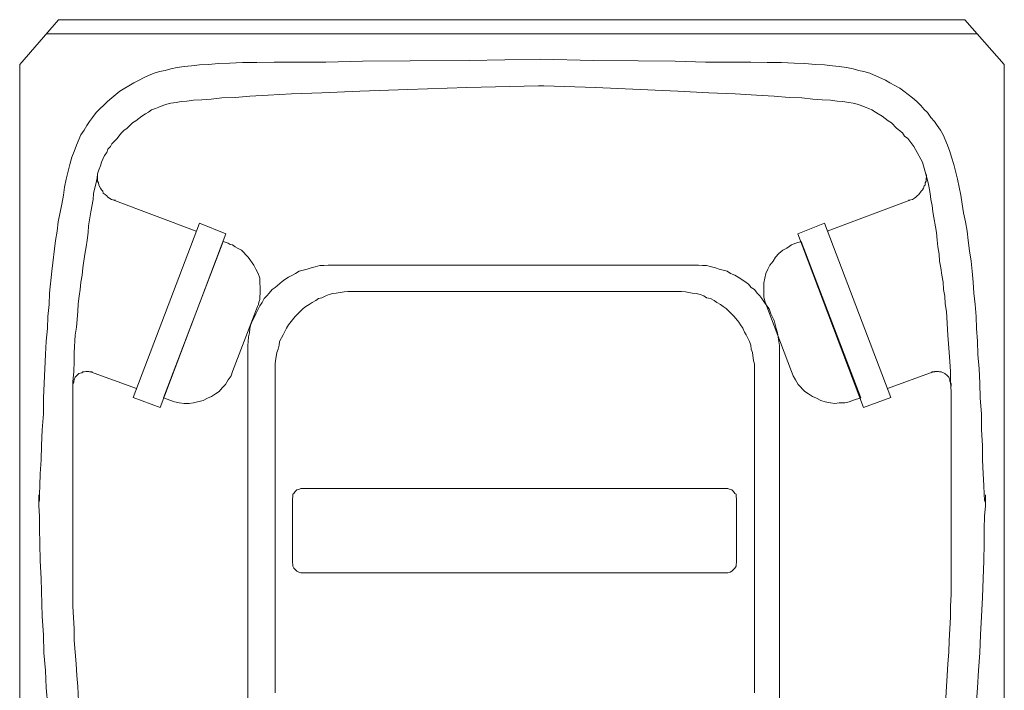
# Model space of a CAD drawing. Header units: inches. Extents: x 1156 to 71303, y -52654 to 51.
# Tile 123 of 151: x 63886 to 63936, y -43311 to -43276. Entities that reach past the tile are written whole.
import ezdxf

# ---------------------------------------------------------------- set-up
doc = ezdxf.new("R2010")
doc.units = ezdxf.units.IN
doc.header["$MEASUREMENT"] = 0
doc.layers.get('0').update_dxf_attribs({"lineweight": 0})
doc.layers.add('p--kosz śmietnik', color=252, linetype='Continuous', lineweight=0)

# ---------------------------------------------------------------- blocks, each defined once
blk = doc.blocks.new('kosz120L-rzut')
at = {"linetype": 'Continuous'}
for points in [[(-23.616, 2.275), (-23.616, 37.426)], [(26.482, 2.275), (26.482, 37.426)], [(-12.172, 16.836), (-12.172, 35.196)], [(14.879, 35.196), (14.879, 16.836)], [(-22.251, 34.013), (-22.182, 34.923)], [(23.525, 33.945), (23.479, 35.06)], [(25.14, 34.013), (25.049, 34.923)], [(-20.681, 33.945), (-20.635, 34.514)], [(-10.898, 17.723), (-10.898, 34.263)], [(13.491, 34.263), (13.491, 17.723)], [(-22.296, 33.126), (-22.251, 34.013)], [(-20.704, 33.376), (-20.681, 33.945)], [(23.57, 33.376), (23.525, 33.945)], [(25.163, 33.126), (25.14, 34.013)], [(-22.364, 32.238), (-22.296, 33.126)], [(-20.749, 32.785), (-20.704, 33.376)], [(23.616, 32.785), (23.57, 33.376)], [(25.254, 32.238), (25.163, 33.126)], [(-20.795, 32.193), (-20.749, 32.785)], [(23.661, 32.193), (23.616, 32.785)], [(-22.41, 31.306), (-22.364, 32.238)], [(-20.817, 31.601), (-20.795, 32.193)], [(23.707, 31.601), (23.661, 32.193)], [(25.277, 31.306), (25.254, 32.238)], [(-20.886, 30.418), (-20.817, 31.601)], [(23.707, 31.01), (23.707, 31.601)], [(-22.455, 30.373), (-22.41, 31.306)], [(25.345, 30.373), (25.277, 31.306)], [(23.775, 29.85), (23.707, 31.01)], [(-22.501, 29.417), (-22.455, 30.373)], [(-20.886, 29.85), (-20.886, 30.418)], [(25.39, 28.439), (25.345, 30.373)], [(-20.908, 29.258), (-20.886, 29.85)], [(23.775, 18.428), (23.775, 29.85)], [(-22.546, 28.439), (-22.501, 29.417)], [(-20.908, 18.952), (-20.908, 29.258)], [(-22.569, 27.552), (-22.546, 28.439)], [(-9.897, 27.916), (-9.76, 28.075)], [(-9.76, 28.075), (-9.669, 28.121)], [(-9.669, 28.121), (-9.556, 28.166)], [(-9.556, 28.166), (-9.442, 28.166)], [(-9.442, 28.166), (12.172, 28.166)], [(12.172, 28.166), (12.286, 28.121)], [(12.286, 28.121), (12.377, 28.075)], [(12.377, 28.075), (12.536, 27.916)], [(25.436, 27.552), (25.39, 28.439)], [(-9.988, 27.643), (-9.965, 27.711)], [(-9.988, 24.389), (-9.988, 27.643)], [(-9.965, 27.825), (-9.897, 27.916)], [(-9.965, 27.711), (-9.965, 27.825)], [(12.536, 27.916), (12.581, 27.825)], [(12.581, 27.825), (12.581, 27.711)], [(12.581, 27.711), (12.604, 27.643)], [(12.604, 27.643), (12.604, 24.389)], [(-22.592, 26.664), (-22.569, 27.552)], [(25.459, 26.664), (25.436, 27.552)], [(-22.592, 25.914), (-22.592, 26.664)], [(25.481, 25.914), (25.459, 26.664)], [(-22.615, 25.277), (-22.592, 25.914)], [(25.481, 25.277), (25.481, 25.914)], [(-22.66, 24.753), (-22.615, 25.277)], [(25.504, 24.753), (25.481, 25.277)], [(-22.66, 24.185), (-22.66, 24.753)], [(-22.615, 24.458), (-22.66, 24.594)], [(-22.66, 24.594), (-22.66, 24.185)], [(25.481, 24.458), (25.504, 24.594)], [(25.504, 24.185), (25.504, 24.753)], [(25.504, 24.594), (25.504, 24.185)], [(-22.592, 24.162), (-22.615, 24.458)], [(-22.569, 23.707), (-22.592, 24.162)], [(-9.965, 24.276), (-9.988, 24.389)], [(-9.965, 24.162), (-9.965, 24.276)], [(-9.897, 24.116), (-9.965, 24.162)], [(-9.829, 24.025), (-9.897, 24.116)], [(12.536, 24.116), (12.468, 24.025)], [(12.581, 24.162), (12.536, 24.116)], [(12.604, 24.389), (12.581, 24.276)], [(12.581, 24.276), (12.581, 24.162)], [(25.459, 23.707), (25.481, 24.162)], [(25.481, 24.162), (25.481, 24.458)], [(-22.546, 23.115), (-22.569, 23.707)], [(-9.76, 23.934), (-9.829, 24.025)], [(-9.669, 23.912), (-9.76, 23.934)], [(-9.556, 23.866), (-9.669, 23.912)], [(12.172, 23.866), (-9.556, 23.866)], [(12.286, 23.912), (12.172, 23.866)], [(12.377, 23.934), (12.286, 23.912)], [(12.468, 24.025), (12.377, 23.934)], [(25.436, 23.115), (25.459, 23.707)], [(-22.501, 22.41), (-22.546, 23.115)], [(25.39, 22.41), (25.436, 23.115)], [(-22.501, 21.682), (-22.501, 22.41)], [(25.368, 21.682), (25.39, 22.41)], [(-22.455, 20.886), (-22.501, 21.682)], [(25.345, 20.886), (25.368, 21.682)], [(-22.455, 20.067), (-22.455, 20.886)], [(25.277, 20.067), (25.345, 20.886)], [(-22.387, 19.27), (-22.455, 20.067)], [(25.277, 19.27), (25.277, 20.067)], [(-16.449, 19.748), (-17.837, 19.225)], [(-13.105, 10.898), (-16.449, 19.748)], [(-15.221, 19.498), (-14.993, 19.543)], [(-14.993, 19.543), (-14.766, 19.498)], [(15.994, 10.898), (19.339, 19.748)], [(17.86, 19.543), (17.632, 19.498)], [(18.11, 19.543), (17.86, 19.543)], [(18.36, 19.498), (18.11, 19.543)], [(19.339, 19.748), (20.704, 19.225)], [(-22.364, 18.497), (-22.387, 19.27)], [(-17.837, 19.225), (-14.47, 10.352)], [(-16.313, 19.248), (-15.949, 19.361)], [(-13.287, 11.285), (-16.313, 19.248)], [(-15.949, 19.361), (-15.721, 19.452)], [(-15.949, 19.361), (-15.949, 19.361)], [(-15.721, 19.452), (-15.494, 19.498)], [(-15.494, 19.498), (-15.221, 19.498)], [(-14.766, 19.498), (-14.493, 19.452)], [(-14.493, 19.452), (-14.288, 19.384)], [(-14.288, 19.384), (-14.06, 19.27)], [(-14.06, 19.27), (-13.855, 19.179)], [(-13.855, 19.179), (-13.651, 19.043)], [(-13.651, 19.043), (-13.469, 18.929)], [(16.131, 11.285), (19.157, 19.248)], [(16.517, 19.043), (16.335, 18.929)], [(16.722, 19.179), (16.517, 19.043)], [(16.927, 19.27), (16.722, 19.179)], [(17.154, 19.384), (16.927, 19.27)], [(17.632, 19.498), (17.154, 19.384)], [(20.704, 19.225), (17.336, 10.352)], [(18.611, 19.452), (18.36, 19.498)], [(18.838, 19.361), (18.611, 19.452)], [(19.157, 19.248), (18.838, 19.361)], [(18.838, 19.361), (18.838, 19.361)], [(25.231, 18.497), (25.277, 19.27)], [(-20.886, 18.428), (-20.908, 18.952)], [(-20.908, 18.656), (-20.908, 18.542)], [(-20.908, 18.656), (-20.908, 18.542)], [(-20.908, 18.542), (-20.886, 18.451)], [(-20.908, 18.542), (-20.886, 18.451)], [(-17.678, 18.77), (-19.998, 17.928)], [(-13.469, 18.929), (-13.127, 18.565)], [(-13.127, 18.565), (-12.991, 18.337)], [(16.017, 18.565), (15.88, 18.337)], [(16.176, 18.747), (16.017, 18.565)], [(16.335, 18.929), (16.176, 18.747)], [(20.544, 18.77), (22.888, 17.928)], [(23.73, 18.451), (23.775, 18.542)], [(23.73, 18.451), (23.775, 18.542)], [(23.775, 18.542), (23.775, 18.656)], [(23.775, 18.542), (23.775, 18.656)], [(-22.342, 17.769), (-22.364, 18.497)], [(-20.886, 18.451), (-20.84, 18.406)], [(-20.886, 18.451), (-20.84, 18.406)], [(-20.886, 17.905), (-20.886, 18.428)], [(-20.84, 18.406), (-20.84, 18.337)], [(-20.84, 18.406), (-20.84, 18.337)], [(-20.84, 18.337), (-20.795, 18.201)], [(-20.84, 18.337), (-20.795, 18.201)], [(-20.795, 18.201), (-20.704, 18.11)], [(-20.795, 18.201), (-20.704, 18.11)], [(-20.704, 18.11), (-20.59, 18.019)], [(-20.704, 18.11), (-20.59, 18.019)], [(-12.991, 18.337), (-12.877, 18.133)], [(-12.877, 18.133), (-12.786, 17.905)], [(15.721, 18.133), (15.653, 17.905)], [(15.88, 18.337), (15.721, 18.133)], [(23.479, 18.019), (23.661, 18.201)], [(23.479, 18.019), (23.661, 18.201)], [(23.661, 18.201), (23.707, 18.337)], [(23.661, 18.201), (23.707, 18.337)], [(23.707, 18.337), (23.73, 18.406)], [(23.707, 18.337), (23.73, 18.406)], [(23.73, 18.406), (23.73, 18.451)], [(23.73, 18.406), (23.73, 18.451)], [(23.73, 17.905), (23.775, 18.428)], [(25.163, 17.041), (25.231, 18.497)], [(-22.273, 17.041), (-22.342, 17.769)], [(-20.84, 17.405), (-20.886, 17.905)], [(-20.59, 18.019), (-20.408, 17.928)], [(-20.59, 18.019), (-20.408, 17.928)], [(-20.408, 17.928), (-20.317, 17.928)], [(-20.408, 17.928), (-20.317, 17.928)], [(-20.317, 17.928), (-20.271, 17.905)], [(-20.317, 17.928), (-20.271, 17.905)], [(-20.271, 17.905), (-20.089, 17.905)], [(-20.271, 17.905), (-20.089, 17.905)], [(-20.089, 17.905), (-20.067, 17.928)], [(-20.089, 17.905), (-20.067, 17.928)], [(-20.067, 17.928), (-19.953, 17.928)], [(-20.067, 17.928), (-19.953, 17.928)], [(-19.953, 17.928), (-19.907, 17.973)], [(-19.953, 17.928), (-19.907, 17.973)], [(-12.786, 17.905), (-12.786, 17.905)], [(-12.786, 17.905), (-11.535, 14.606)], [(-10.898, 17.723), (-10.898, 17.518)], [(-10.898, 17.723), (-10.898, 17.518)], [(13.491, 17.518), (13.491, 17.723)], [(13.491, 17.518), (13.491, 17.723)], [(15.653, 17.905), (14.379, 14.606)], [(15.653, 17.905), (15.63, 17.905)], [(22.774, 17.973), (22.797, 17.928)], [(22.774, 17.973), (22.797, 17.928)], [(22.797, 17.928), (22.933, 17.928)], [(22.797, 17.928), (22.933, 17.928)], [(22.933, 17.928), (22.956, 17.905)], [(22.933, 17.928), (22.956, 17.905)], [(22.956, 17.905), (23.115, 17.905)], [(22.956, 17.905), (23.115, 17.905)], [(23.115, 17.905), (23.206, 17.928)], [(23.115, 17.905), (23.206, 17.928)], [(23.206, 17.928), (23.275, 17.928)], [(23.206, 17.928), (23.275, 17.928)], [(23.275, 17.928), (23.32, 17.973)], [(23.275, 17.928), (23.32, 17.973)], [(23.32, 17.973), (23.479, 18.019)], [(23.32, 17.973), (23.479, 18.019)], [(23.707, 17.405), (23.73, 17.905)], [(-22.251, 16.358), (-22.273, 17.041)], [(-20.817, 16.95), (-20.84, 17.405)], [(-10.898, 17.518), (-10.852, 17.359)], [(-10.898, 17.518), (-10.852, 17.359)], [(-10.852, 17.359), (-10.807, 16.95)], [(-10.852, 17.359), (-10.807, 16.95)], [(13.4, 16.95), (13.469, 17.359)], [(13.4, 16.95), (13.469, 17.359)], [(13.469, 17.359), (13.491, 17.518)], [(13.469, 17.359), (13.491, 17.518)], [(23.707, 16.95), (23.707, 17.405)], [(25.14, 16.358), (25.163, 17.041)], [(-20.749, 16.062), (-20.817, 16.95)], [(-12.172, 16.836), (-12.172, 16.586)], [(-12.172, 16.836), (-12.172, 16.586)], [(-12.172, 16.586), (-12.149, 16.381)], [(-12.172, 16.586), (-12.149, 16.381)], [(-10.807, 16.95), (-10.739, 16.768)], [(-10.807, 16.95), (-10.739, 16.768)], [(-10.739, 16.768), (-10.716, 16.563)], [(-10.739, 16.768), (-10.716, 16.563)], [(-10.716, 16.563), (-10.648, 16.381)], [(-10.716, 16.563), (-10.648, 16.381)], [(13.264, 16.381), (13.287, 16.563)], [(13.264, 16.381), (13.287, 16.563)], [(13.287, 16.563), (13.332, 16.768)], [(13.287, 16.563), (13.332, 16.768)], [(13.332, 16.768), (13.4, 16.95)], [(13.332, 16.768), (13.4, 16.95)], [(14.857, 16.381), (14.879, 16.586)], [(14.857, 16.381), (14.879, 16.586)], [(14.879, 16.586), (14.879, 16.836)], [(14.879, 16.586), (14.879, 16.836)], [(23.661, 16.062), (23.707, 16.95)], [(-22.205, 15.721), (-22.251, 16.358)], [(-20.681, 14.857), (-20.749, 16.062)], [(-12.149, 16.381), (-12.104, 16.153)], [(-12.149, 16.381), (-12.104, 16.153)], [(-12.104, 16.153), (-12.081, 15.949)], [(-12.104, 16.153), (-12.081, 15.949)], [(-10.648, 16.381), (-10.488, 16.04)], [(-10.648, 16.381), (-10.488, 16.04)], [(-10.488, 16.04), (-10.397, 15.903)], [(-10.488, 16.04), (-10.397, 15.903)], [(13.014, 15.903), (13.082, 16.04)], [(13.014, 15.903), (13.082, 16.04)], [(13.082, 16.04), (13.264, 16.381)], [(13.082, 16.04), (13.264, 16.381)], [(14.788, 15.949), (14.834, 16.153)], [(14.788, 15.949), (14.834, 16.153)], [(14.834, 16.153), (14.857, 16.381)], [(14.834, 16.153), (14.857, 16.381)], [(23.593, 15.653), (23.661, 16.062)], [(25.072, 15.721), (25.14, 16.358)], [(-22.182, 15.107), (-22.205, 15.721)], [(-12.081, 15.949), (-12.013, 15.721)], [(-12.081, 15.949), (-12.013, 15.721)], [(-12.013, 15.721), (-11.899, 15.312)], [(-12.013, 15.721), (-11.899, 15.312)], [(-10.397, 15.903), (-10.306, 15.698)], [(-10.397, 15.903), (-10.306, 15.698)], [(-10.306, 15.698), (-10.193, 15.539)], [(-10.306, 15.698), (-10.193, 15.539)], [(-10.193, 15.539), (-10.102, 15.403)], [(-10.193, 15.539), (-10.102, 15.403)], [(12.468, 15.107), (12.809, 15.539)], [(12.468, 15.107), (12.809, 15.539)], [(12.809, 15.539), (12.9, 15.698)], [(12.809, 15.539), (12.9, 15.698)], [(12.9, 15.698), (13.014, 15.903)], [(12.9, 15.698), (13.014, 15.903)], [(14.72, 15.516), (14.766, 15.721)], [(14.72, 15.516), (14.766, 15.721)], [(14.766, 15.721), (14.788, 15.949)], [(14.766, 15.721), (14.788, 15.949)], [(23.525, 14.857), (23.593, 15.653)], [(25.049, 15.107), (25.072, 15.721)], [(-22.137, 14.493), (-22.182, 15.107)], [(-11.899, 15.312), (-11.74, 14.97)], [(-11.899, 15.312), (-11.74, 14.97)], [(-10.102, 15.403), (-9.874, 15.107)], [(-10.102, 15.403), (-9.874, 15.107)], [(-9.874, 15.107), (-9.465, 14.697)], [(-9.874, 15.107), (-9.465, 14.697)], [(12.058, 14.697), (12.468, 15.107)], [(12.058, 14.697), (12.468, 15.107)], [(14.47, 14.97), (14.538, 15.13)], [(14.47, 14.97), (14.538, 15.13)], [(14.538, 15.13), (14.629, 15.312)], [(14.538, 15.13), (14.629, 15.312)], [(14.629, 15.312), (14.72, 15.516)], [(14.629, 15.312), (14.72, 15.516)], [(24.981, 14.493), (25.049, 15.107)], [(-20.613, 14.47), (-20.681, 14.857)], [(-11.74, 14.97), (-11.649, 14.72)], [(-11.74, 14.97), (-11.649, 14.72)], [(-11.649, 14.72), (-11.535, 14.561)], [(-11.649, 14.72), (-11.535, 14.561)], [(-11.535, 14.606), (-11.535, 14.606)], [(-11.535, 14.606), (-11.444, 14.379)], [(-11.535, 14.561), (-11.421, 14.402)], [(-11.535, 14.561), (-11.421, 14.402)], [(-9.465, 14.697), (-9.305, 14.606)], [(-9.465, 14.697), (-9.305, 14.606)], [(-9.305, 14.606), (-9.169, 14.493)], [(-9.305, 14.606), (-9.169, 14.493)], [(11.762, 14.493), (11.922, 14.606)], [(11.762, 14.493), (11.922, 14.606)], [(11.922, 14.606), (12.058, 14.697)], [(11.922, 14.606), (12.058, 14.697)], [(14.151, 14.402), (14.265, 14.561)], [(14.151, 14.402), (14.265, 14.561)], [(14.265, 14.561), (14.47, 14.97)], [(14.265, 14.561), (14.47, 14.97)], [(14.379, 14.606), (14.333, 14.493)], [(14.379, 14.606), (14.379, 14.606)], [(23.502, 14.47), (23.525, 14.857)], [(-22.069, 13.924), (-22.137, 14.493)], [(-20.59, 14.083), (-20.613, 14.47)], [(-20.522, 13.742), (-20.59, 14.083)], [(-11.444, 14.379), (-11.376, 14.129)], [(-11.421, 14.402), (-11.285, 14.197)], [(-11.421, 14.402), (-11.285, 14.197)], [(-11.376, 14.129), (-11.376, 13.4)], [(-11.285, 14.197), (-11.171, 14.06)], [(-11.285, 14.197), (-11.171, 14.06)], [(-11.171, 14.06), (-11.034, 13.924)], [(-11.171, 14.06), (-11.034, 13.924)], [(-9.169, 14.493), (-8.987, 14.402)], [(-9.169, 14.493), (-8.987, 14.402)], [(-8.987, 14.402), (-8.85, 14.288)], [(-8.987, 14.402), (-8.85, 14.288)], [(-8.85, 14.288), (-8.668, 14.197)], [(-8.85, 14.288), (-8.668, 14.197)], [(-8.668, 14.197), (-8.463, 14.151)], [(-8.668, 14.197), (-8.463, 14.151)], [(-8.463, 14.151), (-8.327, 14.06)], [(-8.463, 14.151), (-8.327, 14.06)], [(-8.327, 14.06), (-8.145, 13.992)], [(-8.327, 14.06), (-8.145, 13.992)], [(10.739, 13.992), (10.898, 14.06)], [(10.739, 13.992), (10.898, 14.06)], [(10.898, 14.06), (11.103, 14.151)], [(10.898, 14.06), (11.103, 14.151)], [(11.103, 14.151), (11.285, 14.197)], [(11.103, 14.151), (11.285, 14.197)], [(11.285, 14.197), (11.421, 14.288)], [(11.285, 14.197), (11.421, 14.288)], [(11.421, 14.288), (11.603, 14.402)], [(11.421, 14.288), (11.603, 14.402)], [(11.603, 14.402), (11.762, 14.493)], [(11.603, 14.402), (11.762, 14.493)], [(13.787, 13.924), (13.901, 14.06)], [(13.787, 13.924), (13.901, 14.06)], [(13.901, 14.06), (14.038, 14.197)], [(13.901, 14.06), (14.038, 14.197)], [(14.038, 14.197), (14.151, 14.402)], [(14.038, 14.197), (14.151, 14.402)], [(14.265, 14.151), (14.242, 13.878)], [(14.311, 14.379), (14.265, 14.242)], [(14.265, 14.242), (14.265, 14.151)], [(14.333, 14.493), (14.311, 14.379)], [(23.411, 13.742), (23.457, 14.083)], [(23.457, 14.083), (23.502, 14.47)], [(24.958, 13.924), (24.981, 14.493)], [(-22.023, 13.355), (-22.069, 13.924)], [(-20.499, 13.355), (-20.522, 13.742)], [(-11.034, 13.924), (-10.898, 13.742)], [(-11.034, 13.924), (-10.898, 13.742)], [(-10.898, 13.742), (-10.739, 13.628)], [(-10.898, 13.742), (-10.739, 13.628)], [(-10.739, 13.628), (-10.602, 13.469)], [(-10.739, 13.628), (-10.602, 13.469)], [(-8.145, 13.992), (-7.94, 13.947)], [(-8.145, 13.992), (-7.94, 13.947)], [(-7.94, 13.947), (-7.735, 13.924)], [(-7.94, 13.947), (-7.735, 13.924)], [(-7.735, 13.924), (-7.394, 13.855)], [(-7.735, 13.924), (-7.394, 13.855)], [(-7.394, 13.855), (-7.189, 13.833)], [(-7.394, 13.855), (-7.189, 13.833)], [(-7.189, 13.833), (-6.985, 13.833)], [(-7.189, 13.833), (-6.985, 13.833)], [(9.578, 13.833), (-6.985, 13.833)], [(9.578, 13.833), (9.783, 13.833)], [(9.578, 13.833), (9.783, 13.833)], [(9.783, 13.833), (9.965, 13.855)], [(9.783, 13.833), (9.965, 13.855)], [(9.965, 13.855), (10.375, 13.924)], [(9.965, 13.855), (10.375, 13.924)], [(10.375, 13.924), (10.557, 13.947)], [(10.375, 13.924), (10.557, 13.947)], [(10.557, 13.947), (10.739, 13.992)], [(10.557, 13.947), (10.739, 13.992)], [(13.127, 13.332), (13.491, 13.628)], [(13.127, 13.332), (13.491, 13.628)], [(13.491, 13.628), (13.628, 13.742)], [(13.491, 13.628), (13.628, 13.742)], [(13.628, 13.742), (13.787, 13.924)], [(13.628, 13.742), (13.787, 13.924)], [(14.242, 13.878), (14.242, 13.628)], [(14.242, 13.628), (14.265, 13.4)], [(23.366, 13.355), (23.411, 13.742)], [(24.844, 12.809), (24.958, 13.924)], [(-21.978, 12.809), (-22.023, 13.355)], [(-20.431, 13.014), (-20.499, 13.355)], [(-11.376, 13.4), (-11.489, 12.923)], [(-10.602, 13.469), (-10.42, 13.332)], [(-10.602, 13.469), (-10.42, 13.332)], [(-10.42, 13.332), (-10.079, 13.105)], [(-10.42, 13.332), (-10.079, 13.105)], [(-10.079, 13.105), (-9.897, 13.014)], [(-10.079, 13.105), (-9.897, 13.014)], [(12.604, 13.014), (12.809, 13.105)], [(12.604, 13.014), (12.809, 13.105)], [(12.809, 13.105), (12.991, 13.218)], [(12.809, 13.105), (12.991, 13.218)], [(12.991, 13.218), (13.127, 13.332)], [(12.991, 13.218), (13.127, 13.332)], [(14.265, 13.4), (14.265, 13.15)], [(14.265, 13.15), (14.356, 12.923)], [(23.297, 13.014), (23.366, 13.355)], [(-21.932, 12.286), (-21.978, 12.809)], [(-20.385, 12.627), (-20.431, 13.014)], [(-20.317, 12.286), (-20.385, 12.627)], [(-11.58, 12.695), (-11.694, 12.49)], [(-11.489, 12.923), (-11.58, 12.695)], [(-9.897, 13.014), (-9.692, 12.923)], [(-9.897, 13.014), (-9.692, 12.923)], [(-9.692, 12.923), (-9.51, 12.809)], [(-9.692, 12.923), (-9.51, 12.809)], [(-9.51, 12.809), (-9.1, 12.695)], [(-9.51, 12.809), (-9.1, 12.695)], [(-9.1, 12.695), (-8.918, 12.627)], [(-9.1, 12.695), (-8.918, 12.627)], [(-8.918, 12.627), (-8.714, 12.581)], [(-8.918, 12.627), (-8.714, 12.581)], [(-8.714, 12.581), (-8.463, 12.513)], [(-8.714, 12.581), (-8.463, 12.513)], [(11.216, 12.513), (11.444, 12.581)], [(11.216, 12.513), (11.444, 12.581)], [(11.444, 12.581), (11.649, 12.627)], [(11.444, 12.581), (11.649, 12.627)], [(11.649, 12.627), (11.853, 12.695)], [(11.649, 12.627), (11.853, 12.695)], [(11.853, 12.695), (12.263, 12.809)], [(11.853, 12.695), (12.263, 12.809)], [(12.263, 12.809), (12.445, 12.923)], [(12.263, 12.809), (12.445, 12.923)], [(12.445, 12.923), (12.604, 13.014)], [(12.445, 12.923), (12.604, 13.014)], [(14.356, 12.923), (14.47, 12.695)], [(14.47, 12.695), (14.561, 12.49)], [(23.161, 11.944), (23.275, 12.627)], [(23.275, 12.627), (23.297, 13.014)], [(24.662, 11.239), (24.844, 12.809)], [(-21.841, 11.762), (-21.932, 12.286)], [(-20.294, 11.944), (-20.317, 12.286)], [(-11.967, 12.081), (-12.149, 11.899)], [(-11.853, 12.286), (-11.967, 12.081)], [(-11.694, 12.49), (-11.853, 12.286)], [(-8.463, 12.513), (-8.259, 12.513)], [(-8.463, 12.513), (-8.259, 12.513)], [(-8.259, 12.513), (-8.054, 12.49)], [(-8.259, 12.513), (-8.054, 12.49)], [(-8.054, 12.49), (-7.826, 12.49)], [(-8.054, 12.49), (-7.826, 12.49)], [(10.579, 12.49), (-7.826, 12.49)], [(10.579, 12.49), (10.784, 12.49)], [(10.579, 12.49), (10.784, 12.49)], [(10.784, 12.49), (11.012, 12.513)], [(10.784, 12.49), (11.012, 12.513)], [(11.012, 12.513), (11.216, 12.513)], [(11.012, 12.513), (11.216, 12.513)], [(14.561, 12.49), (14.857, 12.081)], [(14.857, 12.081), (15.198, 11.74)], [(-21.773, 11.239), (-21.841, 11.762)], [(-20.226, 11.558), (-20.294, 11.944)], [(-20.203, 11.216), (-20.226, 11.558)], [(-12.559, 11.626), (-12.786, 11.467)], [(-12.354, 11.74), (-12.559, 11.626)], [(-12.149, 11.899), (-12.354, 11.74)], [(15.198, 11.74), (15.403, 11.626)], [(15.403, 11.626), (15.516, 11.558)], [(15.516, 11.558), (15.653, 11.467)], [(23.047, 11.216), (23.092, 11.558)], [(23.092, 11.558), (23.161, 11.944)], [(-21.727, 10.761), (-21.773, 11.239)], [(-20.158, 10.83), (-20.203, 11.216)], [(-13.014, 11.376), (-13.287, 11.285)], [(-12.786, 11.467), (-13.014, 11.376)], [(-13.014, 11.376), (-13.014, 11.376)], [(15.653, 11.467), (15.767, 11.444)], [(15.767, 11.444), (15.88, 11.376)], [(15.88, 11.376), (16.131, 11.285)], [(15.88, 11.376), (15.88, 11.376)], [(23.001, 10.83), (23.047, 11.216)], [(24.571, 10.761), (24.662, 11.239)], [(-21.636, 10.284), (-21.727, 10.761)], [(-19.976, 9.783), (-20.158, 10.83)], [(-14.606, 10.761), (-18.861, 9.169)], [(-14.47, 10.352), (-13.105, 10.898)], [(17.336, 10.352), (15.994, 10.898)], [(17.496, 10.761), (21.75, 9.169)], [(22.979, 10.488), (23.001, 10.83)], [(24.526, 10.284), (24.571, 10.761)], [(-21.545, 9.829), (-21.636, 10.284)], [(22.865, 9.783), (22.979, 10.488)], [(24.344, 9.396), (24.526, 10.284)], [(-21.477, 9.396), (-21.545, 9.829)], [(-19.953, 9.465), (-19.976, 9.783)], [(22.751, 9.146), (22.865, 9.783)], [(-21.409, 8.941), (-21.477, 9.396)], [(-19.885, 9.146), (-19.953, 9.465)], [(-19.839, 8.85), (-19.885, 9.146)], [(-19.111, 9.032), (-19.179, 8.964)], [(-19.111, 9.032), (-19.179, 8.964)], [(-19.043, 9.078), (-19.111, 9.032)], [(-19.043, 9.078), (-19.111, 9.032)], [(-18.952, 9.146), (-19.043, 9.078)], [(-18.952, 9.146), (-19.043, 9.078)], [(-18.861, 9.169), (-18.952, 9.146)], [(-18.861, 9.169), (-18.952, 9.146)], [(-18.747, 9.191), (-18.861, 9.169)], [(-18.747, 9.191), (-18.861, 9.169)], [(21.727, 9.169), (21.614, 9.191)], [(21.727, 9.169), (21.614, 9.191)], [(21.818, 9.146), (21.727, 9.169)], [(21.818, 9.146), (21.727, 9.169)], [(22, 9.032), (21.818, 9.146)], [(22, 9.032), (21.818, 9.146)], [(22.046, 8.964), (22, 9.032)], [(22.046, 8.964), (22, 9.032)], [(22.728, 8.85), (22.751, 9.146)], [(24.253, 8.941), (24.344, 9.396)], [(-21.227, 8.122), (-21.409, 8.941)], [(-19.794, 8.554), (-19.839, 8.85)], [(-19.748, 8.304), (-19.794, 8.554)], [(-19.498, 8.577), (-19.543, 8.463)], [(-19.498, 8.577), (-19.543, 8.463)], [(-19.452, 8.668), (-19.498, 8.577)], [(-19.452, 8.668), (-19.498, 8.577)], [(-19.384, 8.736), (-19.452, 8.668)], [(-19.384, 8.736), (-19.452, 8.668)], [(-19.27, 8.896), (-19.384, 8.736)], [(-19.27, 8.896), (-19.384, 8.736)], [(-19.179, 8.964), (-19.27, 8.896)], [(-19.179, 8.964), (-19.27, 8.896)], [(22.137, 8.896), (22.046, 8.964)], [(22.137, 8.896), (22.046, 8.964)], [(22.228, 8.827), (22.137, 8.896)], [(22.228, 8.827), (22.137, 8.896)], [(22.251, 8.736), (22.228, 8.827)], [(22.251, 8.736), (22.228, 8.827)], [(22.319, 8.668), (22.251, 8.736)], [(22.319, 8.668), (22.251, 8.736)], [(22.364, 8.577), (22.319, 8.668)], [(22.364, 8.577), (22.319, 8.668)], [(22.455, 8.418), (22.364, 8.577)], [(22.455, 8.418), (22.364, 8.577)], [(22.592, 8.304), (22.66, 8.554)], [(22.66, 8.554), (22.728, 8.85)], [(24.116, 8.122), (24.207, 8.532)], [(24.207, 8.532), (24.253, 8.941)], [(-21.045, 7.371), (-21.227, 8.122)], [(-19.68, 8.054), (-19.748, 8.304)], [(-19.452, 7.258), (-19.68, 8.054)], [(-19.634, 8.099), (-19.657, 7.986)], [(-19.634, 8.099), (-19.657, 7.986)], [(-19.589, 8.304), (-19.634, 8.213)], [(-19.589, 8.304), (-19.634, 8.213)], [(-19.634, 8.213), (-19.634, 8.099)], [(-19.634, 8.213), (-19.634, 8.099)], [(-19.543, 8.463), (-19.589, 8.418)], [(-19.543, 8.463), (-19.589, 8.418)], [(-19.589, 8.418), (-19.589, 8.304)], [(-19.589, 8.418), (-19.589, 8.304)], [(22.478, 8.304), (22.455, 8.418)], [(22.478, 8.304), (22.455, 8.418)], [(22.524, 8.213), (22.478, 8.304)], [(22.524, 8.213), (22.478, 8.304)], [(22.524, 7.849), (22.524, 8.213)], [(22.524, 7.849), (22.524, 8.213)], [(22.524, 7.849), (22.546, 8.054)], [(22.546, 8.054), (22.592, 8.304)], [(23.934, 7.371), (24.116, 8.122)], [(-19.657, 7.986), (-19.657, 7.94)], [(-19.657, 7.986), (-19.657, 7.94)], [(-19.657, 7.94), (-19.634, 7.917)], [(-19.657, 7.94), (-19.634, 7.917)], [(-19.634, 7.917), (-19.634, 7.849)], [(-19.634, 7.917), (-19.634, 7.849)], [(22.364, 7.44), (22.455, 7.644)], [(22.455, 7.644), (22.524, 7.849)], [(-20.931, 7.007), (-21.045, 7.371)], [(-19.361, 7.098), (-19.452, 7.258)], [(-19.179, 6.757), (-19.361, 7.098)], [(22.16, 6.916), (22.251, 7.098)], [(22.251, 7.098), (22.319, 7.258)], [(22.319, 7.258), (22.364, 7.44)], [(23.821, 7.007), (23.934, 7.371)], [(-20.84, 6.712), (-20.931, 7.007)], [(-20.726, 6.393), (-20.84, 6.712)], [(-19.02, 6.461), (-19.179, 6.757)], [(21.864, 6.461), (22, 6.598)], [(22, 6.598), (22.046, 6.757)], [(22.046, 6.757), (22.16, 6.916)], [(23.593, 6.393), (23.707, 6.712)], [(23.707, 6.712), (23.821, 7.007)], [(-20.499, 5.87), (-20.726, 6.393)], [(-18.906, 6.325), (-19.02, 6.461)], [(-18.815, 6.188), (-18.906, 6.325)], [(-18.702, 6.052), (-18.815, 6.188)], [(-18.542, 5.938), (-18.702, 6.052)], [(21.432, 5.938), (21.523, 6.052)], [(21.523, 6.052), (21.796, 6.325)], [(21.796, 6.325), (21.864, 6.461)], [(23.366, 5.87), (23.593, 6.393)], [(-20.362, 5.62), (-20.499, 5.87)], [(-20.203, 5.392), (-20.362, 5.62)], [(-18.428, 5.756), (-18.542, 5.938)], [(-18.133, 5.529), (-18.428, 5.756)], [(-17.882, 5.256), (-18.133, 5.529)], [(20.886, 5.392), (21.022, 5.529)], [(21.022, 5.529), (21.181, 5.642)], [(21.181, 5.642), (21.295, 5.756)], [(21.295, 5.756), (21.432, 5.938)], [(23.07, 5.392), (23.206, 5.62)], [(23.206, 5.62), (23.366, 5.87)], [(-20.067, 5.187), (-20.203, 5.392)], [(-19.885, 4.983), (-20.067, 5.187)], [(-17.7, 5.142), (-17.882, 5.256)], [(-17.405, 4.914), (-17.7, 5.142)], [(20.271, 4.914), (20.567, 5.142)], [(20.567, 5.142), (20.749, 5.256)], [(20.749, 5.256), (20.886, 5.392)], [(22.774, 4.983), (22.933, 5.187)], [(22.933, 5.187), (23.07, 5.392)], [(-19.703, 4.732), (-19.885, 4.983)], [(-19.543, 4.573), (-19.703, 4.732)], [(-19.361, 4.368), (-19.543, 4.573)], [(-17.2, 4.801), (-17.405, 4.914)], [(-17.063, 4.71), (-17.2, 4.801)], [(-16.881, 4.596), (-17.063, 4.71)], [(-16.722, 4.527), (-16.881, 4.596)], [(-16.54, 4.459), (-16.722, 4.527)], [(19.407, 4.459), (19.566, 4.527)], [(19.566, 4.527), (19.771, 4.596)], [(19.771, 4.596), (19.93, 4.71)], [(19.93, 4.71), (20.089, 4.801)], [(20.089, 4.801), (20.271, 4.914)], [(22.023, 4.163), (22.592, 4.732)], [(22.592, 4.732), (22.774, 4.983)], [(-19.157, 4.163), (-19.361, 4.368)], [(-18.952, 3.981), (-19.157, 4.163)], [(-16.335, 4.368), (-16.54, 4.459)], [(-16.131, 4.3), (-16.335, 4.368)], [(-15.926, 4.254), (-16.131, 4.3)], [(-15.698, 4.209), (-15.926, 4.254)], [(-15.403, 4.163), (-15.698, 4.209)], [(-15.107, 4.141), (-15.403, 4.163)], [(-14.766, 4.095), (-15.107, 4.141)], [(-14.356, 4.072), (-14.766, 4.095)], [(-13.878, 4.05), (-14.356, 4.072)], [(-13.309, 3.981), (-13.878, 4.05)], [(16.199, 3.981), (16.745, 4.05)], [(16.745, 4.05), (17.223, 4.072)], [(17.223, 4.072), (17.632, 4.095)], [(17.632, 4.095), (17.973, 4.141)], [(17.973, 4.141), (18.269, 4.163)], [(18.269, 4.163), (18.519, 4.209)], [(18.519, 4.209), (18.793, 4.254)], [(18.793, 4.254), (18.997, 4.3)], [(18.997, 4.3), (19.202, 4.368)], [(19.202, 4.368), (19.407, 4.459)], [(21.796, 3.981), (22.023, 4.163)], [(-18.497, 3.64), (-18.952, 3.981)], [(-18.292, 3.481), (-18.497, 3.64)], [(-12.672, 3.959), (-13.309, 3.981)], [(-11.899, 3.89), (-12.672, 3.959)], [(-11.012, 3.845), (-11.899, 3.89)], [(-9.92, 3.777), (-11.012, 3.845)], [(-8.577, 3.731), (-9.92, 3.777)], [(-7.007, 3.64), (-8.577, 3.731)], [(-5.096, 3.549), (-7.007, 3.64)], [(-2.821, 3.458), (-5.096, 3.549)], [(3.731, 3.458), (6.734, 3.549)], [(6.734, 3.549), (9.169, 3.64)], [(9.169, 3.64), (11.103, 3.731)], [(11.103, 3.731), (12.65, 3.777)], [(12.65, 3.777), (13.833, 3.845)], [(13.833, 3.845), (14.766, 3.89)], [(14.766, 3.89), (15.516, 3.959)], [(15.516, 3.959), (16.199, 3.981)], [(20.681, 3.208), (21.386, 3.64)], [(21.386, 3.64), (21.796, 3.981)], [(-18.042, 3.344), (-18.292, 3.481)], [(-17.791, 3.208), (-18.042, 3.344)], [(-17.564, 3.071), (-17.791, 3.208)], [(-16.768, 2.73), (-17.564, 3.071)], [(-0.182, 3.367), (-2.821, 3.458)], [(-0.182, 3.367), (0.091, 3.367)], [(0.091, 3.367), (3.731, 3.458)], [(20.18, 2.958), (20.408, 3.071)], [(20.408, 3.071), (20.681, 3.208)], [(-16.472, 2.639), (-16.768, 2.73)], [(-16.199, 2.594), (-16.472, 2.639)], [(-15.926, 2.503), (-16.199, 2.594)], [(18.793, 2.503), (19.088, 2.594)], [(19.088, 2.594), (19.361, 2.639)], [(19.361, 2.639), (19.634, 2.73)], [(19.634, 2.73), (19.93, 2.844)], [(19.93, 2.844), (20.18, 2.958)], [(-21.614, 0), (-23.616, 2.275)], [(-15.585, 2.434), (-15.926, 2.503)], [(-15.221, 2.389), (-15.585, 2.434)], [(-14.879, 2.343), (-15.221, 2.389)], [(-14.47, 2.298), (-14.879, 2.343)], [(-14.015, 2.275), (-14.47, 2.298)], [(-13.469, 2.23), (-14.015, 2.275)], [(-12.923, 2.207), (-13.469, 2.23)], [(-12.286, 2.184), (-12.923, 2.207)], [(-11.558, 2.184), (-12.286, 2.184)], [(-10.716, 2.161), (-11.558, 2.184)], [(-9.692, 2.161), (-10.716, 2.161)], [(-8.418, 2.161), (-9.692, 2.161)], [(-6.871, 2.116), (-8.418, 2.161)], [(-4.983, 2.093), (-6.871, 2.116)], [(-2.707, 2.07), (-4.983, 2.093)], [(-0.023, 2.002), (-2.707, 2.07)], [(-0.023, 2.002), (3.617, 2.07)], [(3.617, 2.07), (6.621, 2.093)], [(6.621, 2.093), (9.032, 2.116)], [(9.032, 2.116), (10.898, 2.161)], [(10.898, 2.161), (13.537, 2.161)], [(13.537, 2.161), (14.424, 2.184)], [(14.424, 2.184), (15.152, 2.184)], [(15.152, 2.184), (15.789, 2.207)], [(15.789, 2.207), (16.381, 2.23)], [(16.381, 2.23), (16.859, 2.275)], [(16.859, 2.275), (17.336, 2.298)], [(17.336, 2.298), (17.746, 2.343)], [(17.746, 2.343), (18.11, 2.389)], [(18.11, 2.389), (18.474, 2.434)], [(18.474, 2.434), (18.793, 2.503)], [(24.503, 0), (26.482, 2.275)], [(-0.023, 0.728), (-22.251, 0.728)], [(0, 0.728), (25.14, 0.728)], [(-0.023, 0), (-21.614, 0)], [(0, 0), (24.503, 0)]]:
    blk.add_lwpolyline(points, dxfattribs=at)

msp = doc.modelspace()

# ---------------------------------------------------------------- block references
at = {"layer": 'p--kosz śmietnik', "rotation": 180}
msp.add_blockref('kosz120L-rzut', (63912.598, -43276.409), dxfattribs=at)

doc.saveas('drawing.dxf')
